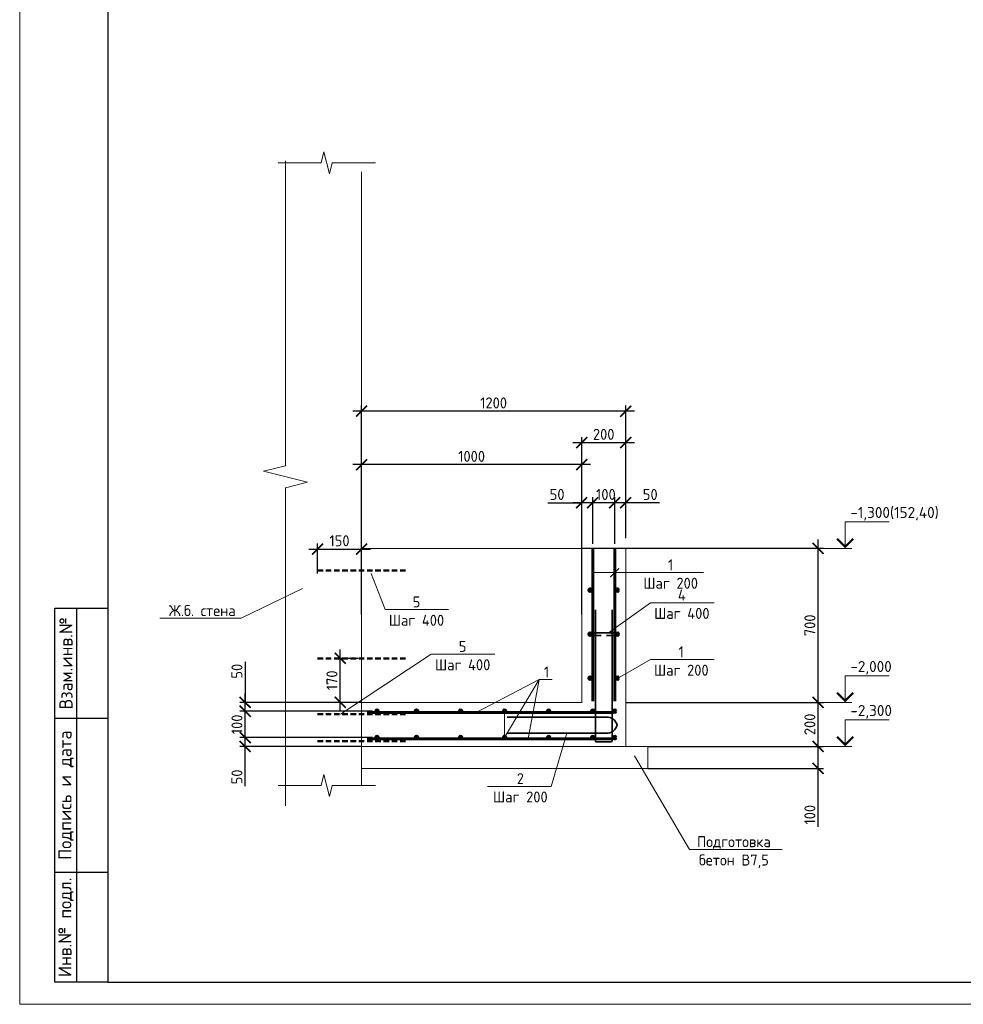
# Model space of a CAD drawing. Header units: millimetres. Extents: x 130535 to 1380046, y -231620 to 121434.
# Tile 9 of 135: x 344596 to 366028, y -140765 to -118390. Entities that reach past the tile are written whole.
import ezdxf
from ezdxf import colors
from ezdxf.entities.mleader import LeaderData, LeaderLine
from ezdxf.enums import TextEntityAlignment as Align
from ezdxf.math import Vec2, Vec3

# ---------------------------------------------------------------- set-up
doc = ezdxf.new("R2010")
doc.units = ezdxf.units.MM
doc.linetypes.add('DASHED2', pattern=[0.375, 0.25, -0.125])
doc.layers.get('DEFPOINTS').update_dxf_attribs({"lineweight": 0})
for name, color, linetype, lineweight in [('Основная 0.35', 7, 'Continuous', 35), ('Основная 0.60', 7, 'Continuous', 60), ('РАЗМЕРЫ', 7, 'Continuous', 9), ('Разрез жилая часть$0$Отметки', 7, 'Continuous', 20), ('Символы 0.20', 7, 'Continuous', 20), ('Текст', 7, 'Continuous', 25), ('Тонкая', 7, 'Continuous', 20), ('Тонкая 0.20', 7, 'Continuous', 20), ('ТОНКИЕ', 7, 'Continuous', 9)]:
    doc.layers.add(name, color=color, linetype=linetype, lineweight=lineweight)
doc.layers.add('ТОЛСТЫЕ_ОСНОВНЫЕ', color=7, linetype='Continuous')
doc.styles.add('GOST-2.304_Type-B', font='GOST_Common.ttf')
doc.styles.add('style1', font='GOST_Common.ttf', dxfattribs={"height": 500})
doc.styles.add('ГОСТ', font='isocpeur.TTF')
doc.dimstyles.new('СПДС', dxfattribs={"dimscale": 100, "dimtxt": 2.5, "dimasz": 2.5, "dimexe": 1.25, "dimexo": 0, "dimtad": 1, "dimdec": 0, "dimtxsty": 'GOST-2.304_Type-B', "dimblk": 'ARCHTICK', "dimcen": 2.5, "dimdle": 2, "dimadec": 0, "dimazin": 2, "dimtfac": 0.75, "dimtdec": 0, "dimtmove": 1, "dimatfit": 3, "dimfxl": 1, "dimtolj": 1, "dimarcsym": 1})

# ---------------------------------------------------------------- blocks, each defined once
blk = doc.blocks.new('*U1421')
at = {"layer": 'ТОЛСТЫЕ_ОСНОВНЫЕ'}
for p, q in [((8, 5), (8, 90)), ((8, 90), (20, 90)), ((13, 5), (13, 90)), ((8, 65), (20, 65)), ((8, 30), (20, 30)), ((20, 5), (8, 5))]:
    blk.add_line(p, q, dxfattribs=at)
blk.add_lwpolyline([(20, 5), (589, 5), (589, 415), (20, 415)], close=True, dxfattribs=at)
at = {"layer": 'ТОНКИЕ'}
blk.add_lwpolyline([(0, 0), (594, 0), (594, 420), (0, 420)], close=True, dxfattribs=at)
at = {"layer": 'Текст', "style": 'style1'}
for s, p in [('Взам.инв.№', (10.5, 77.5)), ('Подпись и дата', (10.5, 47.5)), ('Инв.№ подл.', (10.5, 17.5))]:
    blk.add_text(s, height=3, rotation=90, dxfattribs=at).set_placement(p, align=Align.MIDDLE)
blk = doc.blocks.new('_None')
blk = doc.blocks.new('_ArchTick')
at = {"color": 0, "linetype": 'ByBlock', "const_width": 0.15}
blk.add_lwpolyline([(-0.5, -0.5), (0.5, 0.5)], dxfattribs=at)
blk = doc.blocks.new('*D669')
at = {"layer": 'DEFPOINTS', "color": 0, "linetype": 'Continuous', "lineweight": 0, "transparency": 16777216}
for p in [(349717, -134703), (352360, -134903), (352610, -134703)]:
    blk.add_point(p, dxfattribs=at)
at = {"layer": 'РАЗМЕРЫ', "color": 0, "linetype": 'Continuous', "lineweight": -2, "transparency": 16777216}
for p, q in [((349717, -135103), (349717, -134503)), ((352610, -134703), (349592, -134703)), ((352360, -134903), (349592, -134903)), ((349717, -135810), (349717, -134903))]:
    blk.add_line(p, q, dxfattribs=at)
at = {"layer": 'РАЗМЕРЫ', "color": 0, "linetype": 'Continuous', "lineweight": -2, "transparency": 16777216, "xscale": 250, "yscale": 250, "zscale": 250}
for p, rotation in [((349717, -134703), 90), ((349717, -134903), 270)]:
    blk.add_blockref('_ArchTick', p, dxfattribs=dict(at, rotation=rotation))
at = {"layer": 'РАЗМЕРЫ', "color": 0, "linetype": 'Continuous', "lineweight": 0, "transparency": 16777216, "insert": (349530, -135598), "char_height": 250, "attachment_point": 5, "rotation": 90, "style": 'GOST-2.304_Type-B'}
blk.add_mtext('\\A1;50', dxfattribs=at)
blk = doc.blocks.new('*D670')
at = {"layer": 'DEFPOINTS', "color": 0, "linetype": 'Continuous', "lineweight": 0, "transparency": 16777216}
for p in [(349717, -134103), (352610, -134103), (352610, -134703)]:
    blk.add_point(p, dxfattribs=at)
at = {"layer": 'РАЗМЕРЫ', "color": 0, "linetype": 'Continuous', "lineweight": -2, "transparency": 16777216}
for p, q in [((349717, -134903), (349717, -133903)), ((352610, -134103), (349592, -134103)), ((352610, -134703), (349592, -134703))]:
    blk.add_line(p, q, dxfattribs=at)
at = {"layer": 'РАЗМЕРЫ', "color": 0, "linetype": 'Continuous', "lineweight": -2, "transparency": 16777216, "xscale": 250, "yscale": 250, "zscale": 250}
for p, rotation in [((349717, -134103), 90), ((349717, -134703), 270)]:
    blk.add_blockref('_ArchTick', p, dxfattribs=dict(at, rotation=rotation))
at = {"layer": 'РАЗМЕРЫ', "color": 0, "linetype": 'Continuous', "lineweight": 0, "transparency": 16777216, "insert": (349530, -134403), "char_height": 250, "attachment_point": 5, "rotation": 90, "style": 'GOST-2.304_Type-B'}
blk.add_mtext('\\A1;100', dxfattribs=at)
blk = doc.blocks.new('*D671')
at = {"layer": 'DEFPOINTS', "color": 0, "linetype": 'Continuous', "lineweight": 0, "transparency": 16777216}
for p in [(349717, -133903), (352360, -133903), (352610, -134103)]:
    blk.add_point(p, dxfattribs=at)
at = {"layer": 'РАЗМЕРЫ', "color": 0, "linetype": 'Continuous', "lineweight": -2, "transparency": 16777216}
for p, q in [((349717, -132982), (349717, -133903)), ((349717, -134303), (349717, -133703)), ((352360, -133903), (349592, -133903)), ((352610, -134103), (349592, -134103))]:
    blk.add_line(p, q, dxfattribs=at)
at = {"layer": 'РАЗМЕРЫ', "color": 0, "linetype": 'Continuous', "lineweight": -2, "transparency": 16777216, "xscale": 250, "yscale": 250, "zscale": 250}
for p, rotation in [((349717, -133903), 90), ((349717, -134103), 270)]:
    blk.add_blockref('_ArchTick', p, dxfattribs=dict(at, rotation=rotation))
at = {"layer": 'РАЗМЕРЫ', "color": 0, "linetype": 'Continuous', "lineweight": 0, "transparency": 16777216, "insert": (349530, -133195), "char_height": 250, "attachment_point": 5, "rotation": 90, "style": 'GOST-2.304_Type-B'}
blk.add_mtext('\\A1;50', dxfattribs=at)
blk = doc.blocks.new('*D672')
at = {"layer": 'DEFPOINTS', "color": 0, "linetype": 'Continuous', "lineweight": 0, "transparency": 16777216}
for p in [(358110, -129367), (358360, -130174), (358110, -130299)]:
    blk.add_point(p, dxfattribs=at)
at = {"layer": 'РАЗМЕРЫ', "color": 0, "linetype": 'Continuous', "lineweight": -2, "transparency": 16777216}
for p, q in [((358110, -130299), (358110, -129242)), ((358360, -130174), (358360, -129242)), ((358560, -129367), (357910, -129367)), ((359130, -129367), (358360, -129367))]:
    blk.add_line(p, q, dxfattribs=at)
at = {"layer": 'РАЗМЕРЫ', "color": 0, "linetype": 'Continuous', "lineweight": -2, "transparency": 16777216, "xscale": 250, "yscale": 250, "zscale": 250, "rotation": 180}
blk.add_blockref('_ArchTick', (358110, -129367), dxfattribs=at)
at = {"layer": 'РАЗМЕРЫ', "color": 0, "linetype": 'Continuous', "lineweight": -2, "transparency": 16777216, "xscale": 250, "yscale": 250, "zscale": 250}
blk.add_blockref('_ArchTick', (358360, -129367), dxfattribs=at)
at = {"layer": 'РАЗМЕРЫ', "color": 0, "linetype": 'Continuous', "lineweight": 0, "transparency": 16777216, "insert": (358917, -129179), "char_height": 250, "attachment_point": 5, "style": 'GOST-2.304_Type-B'}
blk.add_mtext('\\A1;50', dxfattribs=at)
blk = doc.blocks.new('*D673')
at = {"layer": 'DEFPOINTS', "color": 0, "linetype": 'Continuous', "lineweight": 0, "transparency": 16777216}
for p in [(357610, -129367), (357610, -130299), (358110, -130299)]:
    blk.add_point(p, dxfattribs=at)
at = {"layer": 'РАЗМЕРЫ', "color": 0, "linetype": 'Continuous', "lineweight": -2, "transparency": 16777216}
for p, q in [((357610, -130299), (357610, -129242)), ((358110, -130299), (358110, -129242)), ((358310, -129367), (357410, -129367))]:
    blk.add_line(p, q, dxfattribs=at)
at = {"layer": 'РАЗМЕРЫ', "color": 0, "linetype": 'Continuous', "lineweight": -2, "transparency": 16777216, "xscale": 250, "yscale": 250, "zscale": 250, "rotation": 180}
blk.add_blockref('_ArchTick', (357610, -129367), dxfattribs=at)
at = {"layer": 'РАЗМЕРЫ', "color": 0, "linetype": 'Continuous', "lineweight": -2, "transparency": 16777216, "xscale": 250, "yscale": 250, "zscale": 250}
blk.add_blockref('_ArchTick', (358110, -129367), dxfattribs=at)
at = {"layer": 'РАЗМЕРЫ', "color": 0, "linetype": 'Continuous', "lineweight": 0, "transparency": 16777216, "insert": (357910, -129179), "char_height": 250, "attachment_point": 5, "style": 'GOST-2.304_Type-B'}
blk.add_mtext('\\A1;100', dxfattribs=at)
blk = doc.blocks.new('*D674')
at = {"layer": 'DEFPOINTS', "color": 0, "linetype": 'Continuous', "lineweight": 0, "transparency": 16777216}
for p in [(357360, -129367), (357360, -130174), (357610, -130299)]:
    blk.add_point(p, dxfattribs=at)
at = {"layer": 'РАЗМЕРЫ', "color": 0, "linetype": 'Continuous', "lineweight": -2, "transparency": 16777216}
for p, q in [((357360, -130174), (357360, -129242)), ((357610, -130299), (357610, -129242)), ((356590, -129367), (357360, -129367)), ((357810, -129367), (357160, -129367))]:
    blk.add_line(p, q, dxfattribs=at)
at = {"layer": 'РАЗМЕРЫ', "color": 0, "linetype": 'Continuous', "lineweight": -2, "transparency": 16777216, "xscale": 250, "yscale": 250, "zscale": 250, "rotation": 180}
blk.add_blockref('_ArchTick', (357360, -129367), dxfattribs=at)
at = {"layer": 'РАЗМЕРЫ', "color": 0, "linetype": 'Continuous', "lineweight": -2, "transparency": 16777216, "xscale": 250, "yscale": 250, "zscale": 250}
blk.add_blockref('_ArchTick', (357610, -129367), dxfattribs=at)
at = {"layer": 'РАЗМЕРЫ', "color": 0, "linetype": 'Continuous', "lineweight": 0, "transparency": 16777216, "insert": (356802, -129179), "char_height": 250, "attachment_point": 5, "style": 'GOST-2.304_Type-B'}
blk.add_mtext('\\A1;50', dxfattribs=at)
blk = doc.blocks.new('*D675')
at = {"layer": 'DEFPOINTS', "color": 0, "linetype": 'Continuous', "lineweight": 0, "transparency": 16777216}
for p in [(358860, -134903), (362730, -134903), (358860, -135403)]:
    blk.add_point(p, dxfattribs=at)
at = {"layer": 'РАЗМЕРЫ', "color": 0, "linetype": 'Continuous', "lineweight": -2, "transparency": 16777216}
for p, q in [((358860, -134903), (362855, -134903)), ((362730, -135603), (362730, -134703)), ((358860, -135403), (362855, -135403)), ((362730, -136731), (362730, -135403))]:
    blk.add_line(p, q, dxfattribs=at)
at = {"layer": 'РАЗМЕРЫ', "color": 0, "linetype": 'Continuous', "lineweight": -2, "transparency": 16777216, "xscale": 250, "yscale": 250, "zscale": 250}
for p, rotation in [((362730, -134903), 90), ((362730, -135403), 270)]:
    blk.add_blockref('_ArchTick', p, dxfattribs=dict(at, rotation=rotation))
at = {"layer": 'РАЗМЕРЫ', "color": 0, "linetype": 'Continuous', "lineweight": 0, "transparency": 16777216, "insert": (362543, -136456), "char_height": 250, "attachment_point": 5, "rotation": 90, "style": 'GOST-2.304_Type-B'}
blk.add_mtext('\\A1;100', dxfattribs=at)
blk = doc.blocks.new('*D676')
at = {"layer": 'DEFPOINTS', "color": 0, "linetype": 'Continuous', "lineweight": 0, "transparency": 16777216}
for p in [(358360, -133903), (362730, -133903), (358860, -134903)]:
    blk.add_point(p, dxfattribs=at)
at = {"layer": 'РАЗМЕРЫ', "color": 0, "linetype": 'Continuous', "lineweight": -2, "transparency": 16777216}
for p, q in [((362730, -135103), (362730, -133703)), ((358360, -133903), (362855, -133903)), ((358860, -134903), (362855, -134903))]:
    blk.add_line(p, q, dxfattribs=at)
at = {"layer": 'РАЗМЕРЫ', "color": 0, "linetype": 'Continuous', "lineweight": -2, "transparency": 16777216, "xscale": 250, "yscale": 250, "zscale": 250}
for p, rotation in [((362730, -133903), 90), ((362730, -134903), 270)]:
    blk.add_blockref('_ArchTick', p, dxfattribs=dict(at, rotation=rotation))
at = {"layer": 'РАЗМЕРЫ', "color": 0, "linetype": 'Continuous', "lineweight": 0, "transparency": 16777216, "insert": (362543, -134403), "char_height": 250, "attachment_point": 5, "rotation": 90, "style": 'GOST-2.304_Type-B'}
blk.add_mtext('\\A1;200', dxfattribs=at)
blk = doc.blocks.new('*D658')
at = {"layer": 'DEFPOINTS', "color": 0, "linetype": 'Continuous', "lineweight": 0, "transparency": 16777216}
for p in [(358360, -128001), (358360, -129403), (357360, -131903)]:
    blk.add_point(p, dxfattribs=at)
at = {"layer": 'РАЗМЕРЫ', "color": 0, "linetype": 'Continuous', "lineweight": -2, "transparency": 16777216}
for p, q in [((357360, -131903), (357360, -127876)), ((358360, -129403), (358360, -127876)), ((357160, -128001), (358560, -128001))]:
    blk.add_line(p, q, dxfattribs=at)
at = {"layer": 'РАЗМЕРЫ', "color": 0, "linetype": 'Continuous', "lineweight": -2, "transparency": 16777216, "xscale": 250, "yscale": 250, "zscale": 250, "rotation": 180}
blk.add_blockref('_ArchTick', (357360, -128001), dxfattribs=at)
at = {"layer": 'РАЗМЕРЫ', "color": 0, "linetype": 'Continuous', "lineweight": -2, "transparency": 16777216, "xscale": 250, "yscale": 250, "zscale": 250}
blk.add_blockref('_ArchTick', (358360, -128001), dxfattribs=at)
at = {"layer": 'РАЗМЕРЫ', "color": 0, "linetype": 'Continuous', "lineweight": 0, "transparency": 16777216, "insert": (357860, -127813), "char_height": 250, "attachment_point": 5, "style": 'GOST-2.304_Type-B'}
blk.add_mtext('\\A1;200', dxfattribs=at)
blk = doc.blocks.new('*D677')
at = {"layer": 'DEFPOINTS', "color": 0, "linetype": 'Continuous', "lineweight": 0, "transparency": 16777216}
for p in [(352360, -128501), (352360, -130403), (357360, -130403)]:
    blk.add_point(p, dxfattribs=at)
at = {"layer": 'РАЗМЕРЫ', "color": 0, "linetype": 'Continuous', "lineweight": -2, "transparency": 16777216}
for p, q in [((352360, -130403), (352360, -128376)), ((357360, -130403), (357360, -128376)), ((357560, -128501), (352160, -128501))]:
    blk.add_line(p, q, dxfattribs=at)
at = {"layer": 'РАЗМЕРЫ', "color": 0, "linetype": 'Continuous', "lineweight": -2, "transparency": 16777216, "xscale": 250, "yscale": 250, "zscale": 250, "rotation": 180}
blk.add_blockref('_ArchTick', (352360, -128501), dxfattribs=at)
at = {"layer": 'РАЗМЕРЫ', "color": 0, "linetype": 'Continuous', "lineweight": -2, "transparency": 16777216, "xscale": 250, "yscale": 250, "zscale": 250}
blk.add_blockref('_ArchTick', (357360, -128501), dxfattribs=at)
at = {"layer": 'РАЗМЕРЫ', "color": 0, "linetype": 'Continuous', "lineweight": 0, "transparency": 16777216, "insert": (354860, -128313), "char_height": 250, "attachment_point": 5, "style": 'GOST-2.304_Type-B'}
blk.add_mtext('\\A1;1000', dxfattribs=at)
blk = doc.blocks.new('*D678')
at = {"layer": 'DEFPOINTS', "color": 0, "linetype": 'Continuous', "lineweight": 0, "transparency": 16777216}
for p in [(357360, -130403), (362730, -130403), (362479, -133903)]:
    blk.add_point(p, dxfattribs=at)
at = {"layer": 'РАЗМЕРЫ', "color": 0, "linetype": 'Continuous', "lineweight": -2, "transparency": 16777216}
for p, q in [((362730, -134103), (362730, -130203)), ((357360, -130403), (362855, -130403)), ((362479, -133903), (362855, -133903))]:
    blk.add_line(p, q, dxfattribs=at)
at = {"layer": 'РАЗМЕРЫ', "color": 0, "linetype": 'Continuous', "lineweight": -2, "transparency": 16777216, "xscale": 250, "yscale": 250, "zscale": 250}
for p, rotation in [((362730, -130403), 90), ((362730, -133903), 270)]:
    blk.add_blockref('_ArchTick', p, dxfattribs=dict(at, rotation=rotation))
at = {"layer": 'РАЗМЕРЫ', "color": 0, "linetype": 'Continuous', "lineweight": 0, "transparency": 16777216, "insert": (362543, -132153), "char_height": 250, "attachment_point": 5, "rotation": 90, "style": 'GOST-2.304_Type-B'}
blk.add_mtext('\\A1;700', dxfattribs=at)
blk = doc.blocks.new('*D655')
at = {"layer": 'DEFPOINTS', "color": 0, "linetype": 'Continuous', "lineweight": 0, "transparency": 16777216}
for p in [(352360, -127286), (358360, -129403), (352360, -131903)]:
    blk.add_point(p, dxfattribs=at)
at = {"layer": 'РАЗМЕРЫ', "color": 0, "linetype": 'Continuous', "lineweight": -2, "transparency": 16777216}
for p, q in [((358560, -127286), (352160, -127286)), ((352360, -131903), (352360, -127161)), ((358360, -129403), (358360, -127161))]:
    blk.add_line(p, q, dxfattribs=at)
at = {"layer": 'РАЗМЕРЫ', "color": 0, "linetype": 'Continuous', "lineweight": -2, "transparency": 16777216, "xscale": 250, "yscale": 250, "zscale": 250, "rotation": 180}
blk.add_blockref('_ArchTick', (352360, -127286), dxfattribs=at)
at = {"layer": 'РАЗМЕРЫ', "color": 0, "linetype": 'Continuous', "lineweight": -2, "transparency": 16777216, "xscale": 250, "yscale": 250, "zscale": 250}
blk.add_blockref('_ArchTick', (358360, -127286), dxfattribs=at)
at = {"layer": 'РАЗМЕРЫ', "color": 0, "linetype": 'Continuous', "lineweight": 0, "transparency": 16777216, "insert": (355360, -127098), "char_height": 250, "attachment_point": 5, "style": 'GOST-2.304_Type-B'}
blk.add_mtext('\\A1;1200', dxfattribs=at)
blk = doc.blocks.new('*D656')
at = {"layer": 'DEFPOINTS', "color": 0, "linetype": 'Continuous', "lineweight": 0, "transparency": 16777216}
for p in [(352360, -130419), (351360, -130972), (352360, -130972)]:
    blk.add_point(p, dxfattribs=at)
at = {"layer": 'РАЗМЕРЫ', "color": 0, "linetype": 'Continuous', "lineweight": -2, "transparency": 16777216}
for p, q in [((351160, -130419), (352560, -130419)), ((351360, -130972), (351360, -130294)), ((352360, -130972), (352360, -130294))]:
    blk.add_line(p, q, dxfattribs=at)
at = {"layer": 'РАЗМЕРЫ', "color": 0, "linetype": 'Continuous', "lineweight": -2, "transparency": 16777216, "xscale": 250, "yscale": 250, "zscale": 250, "rotation": 180}
blk.add_blockref('_ArchTick', (351360, -130419), dxfattribs=at)
at = {"layer": 'РАЗМЕРЫ', "color": 0, "linetype": 'Continuous', "lineweight": -2, "transparency": 16777216, "xscale": 250, "yscale": 250, "zscale": 250}
blk.add_blockref('_ArchTick', (352360, -130419), dxfattribs=at)
at = {"layer": 'РАЗМЕРЫ', "color": 0, "linetype": 'Continuous', "lineweight": 0, "transparency": 16777216, "insert": (351860, -130231), "char_height": 250, "attachment_point": 5, "style": 'GOST-2.304_Type-B'}
blk.add_mtext('\\A1;150', dxfattribs=at)
blk = doc.blocks.new('*D686')
at = {"layer": 'DEFPOINTS', "color": 0, "linetype": 'Continuous', "lineweight": 0, "transparency": 16777216}
for p in [(351875, -132903), (352287, -132903), (352287, -133903)]:
    blk.add_point(p, dxfattribs=at)
at = {"layer": 'РАЗМЕРЫ', "color": 0, "linetype": 'Continuous', "lineweight": -2, "transparency": 16777216}
for p, q in [((352287, -132903), (351750, -132903)), ((351875, -134103), (351875, -132703)), ((352287, -133903), (351750, -133903))]:
    blk.add_line(p, q, dxfattribs=at)
at = {"layer": 'РАЗМЕРЫ', "color": 0, "linetype": 'Continuous', "lineweight": -2, "transparency": 16777216, "xscale": 250, "yscale": 250, "zscale": 250}
for p, rotation in [((351875, -132903), 90), ((351875, -133903), 270)]:
    blk.add_blockref('_ArchTick', p, dxfattribs=dict(at, rotation=rotation))
at = {"layer": 'РАЗМЕРЫ', "color": 0, "linetype": 'Continuous', "lineweight": 0, "transparency": 16777216, "insert": (351688, -133403), "char_height": 250, "attachment_point": 5, "rotation": 90, "style": 'GOST-2.304_Type-B'}
blk.add_mtext('\\A1;170', dxfattribs=at)

msp = doc.modelspace()

# ---------------------------------------------------------------- linework, layer by layer
at = {"linetype": 'DASHED2', "lineweight": 50, "ltscale": 500}
for p, q in [((351360.3, -130903.2), (353360.3, -130903.2)), ((351360.3, -132903.2), (353360.3, -132903.2)), ((351360.3, -134173.3), (353360.3, -134173.3)), ((351360.3, -134783.3), (353360.3, -134783.3))]:
    msp.add_line(p, q, dxfattribs=at)
at = {"linetype": 'ByBlock', "lineweight": 20, "ltscale": 0.5}
msp.add_lwpolyline([(350633.5, -121600.9), (350633.5, -128525.9), (350133.5, -128650.9), (351133.5, -128900.9), (350633.5, -129025.9), (350633.5, -136250.9)], dxfattribs=at)
at = {"layer": 'Основная 0.35'}
for p, q in [((357670.3, -134775.3), (357670.3, -131800.3)), ((358050.3, -134775.3), (358050.3, -131800.3)), ((358170.3, -132323.3), (357550.3, -132323.3)), ((357550.3, -132383.3), (357800.3, -132383.3)), ((358170.3, -132383.3), (357920.3, -132383.3)), ((355664.7, -134239.1), (357914.7, -134239.1)), ((355664.7, -134599.7), (357914.7, -134599.7)), ((357695.3, -134800.3), (358025.3, -134800.3))]:
    msp.add_line(p, q, dxfattribs=at)
for centre, radius, start, end in [((357550.3, -132353.3), 30, 90, 270), ((358170.3, -132353.3), 30, 270, 90), ((357937.3, -134471.1), 233.1, 12.58776, 95.55165), ((357937.3, -134367.7), 233.1, 264.44835, 347.41224), ((357695.3, -134775.3), 25, 180, 270), ((358025.3, -134775.3), 25, 270, 0)]:
    msp.add_arc(centre, radius, start, end, dxfattribs=at)
at = {"layer": 'Основная 0.60'}
for p, q in [((357610.3, -133878.3), (357610.3, -130403.3)), ((358110.3, -133878.3), (358110.3, -130403.3)), ((358076.6, -134133.3), (352485.3, -134133.3)), ((358076.6, -134733.3), (352485.3, -134733.3))]:
    msp.add_line(p, q, dxfattribs=at)
for centre in [(357550.3, -131353.3), (358170.3, -131353.3), (357550.3, -132353.3), (358170.3, -132353.3), (357550.3, -133353.3), (358170.3, -133353.3), (352710.3, -134103.3), (353610.3, -134103.3), (354610.3, -134103.3), (355610.3, -134103.3), (356610.3, -134103.3), (357610.3, -134103.3), (358110.3, -134103.3), (352710.3, -134703.3), (353610.3, -134703.3), (354610.3, -134703.3), (355610.3, -134703.3), (356610.3, -134703.3), (357610.3, -134703.3), (358110.3, -134703.3)]:
    msp.add_circle(centre, 30, dxfattribs=at)
at = {"layer": 'РАЗМЕРЫ', "linetype": 'Continuous', "lineweight": 0}
for p, q in [((356391.9, -133387.4), (354960.2, -134133.3)), ((356391.9, -133387.4), (356142.3, -134733.3)), ((350633.5, -133903.3), (352360.3, -133903.3))]:
    msp.add_line(p, q, dxfattribs=at)
msp.add_lwpolyline([(357360.3, -130403.3), (358360.3, -130403.3)], dxfattribs=at)
at = {"layer": 'Символы 0.20', "color": 1, "linetype": 'Continuous', "lineweight": 20, "ltscale": 100}
for p, q in [((363345.3, -129803.3), (364345.3, -129803.3)), ((362479.2, -130403.3), (363345.3, -130403.3)), ((363345.3, -133303.3), (364345.3, -133303.3)), ((362479.2, -133903.3), (363345.3, -133903.3)), ((363345.3, -134303.3), (364345.3, -134303.3)), ((362479.2, -134903.3), (363345.3, -134903.3))]:
    msp.add_line(p, q, dxfattribs=at)
at = {"layer": 'Символы 0.20', "color": 1, "linetype": 'Continuous', "lineweight": 20, "ltscale": 10000}
for p, q in [((363495.3, -130403.3), (363195.3, -130403.3)), ((363495.3, -133903.3), (363195.3, -133903.3)), ((363495.3, -134903.3), (363195.3, -134903.3))]:
    msp.add_line(p, q, dxfattribs=at)
for points in [[(363345.3, -130403.3), (363345.3, -129803.3)], [(363345.3, -133903.3), (363345.3, -133303.3)], [(363345.3, -134903.3), (363345.3, -134303.3)]]:
    msp.add_lwpolyline(points, dxfattribs=at)
at = {"layer": 'Символы 0.20', "color": 1, "linetype": 'Continuous', "lineweight": 20, "ltscale": 10000, "const_width": 50}
for points in [[(363162.9, -130185.7), (363345.3, -130368), (363527.6, -130185.7)], [(363162.9, -133685.7), (363345.3, -133868), (363527.6, -133685.7)], [(363162.9, -134685.7), (363345.3, -134868), (363527.6, -134685.7)]]:
    msp.add_lwpolyline(points, dxfattribs=at)
at = {"layer": 'Тонкая'}
for points in [[(350464.7, -121639.6), (350614.7, -121639.6), (351444.3, -121639.6), (351506.8, -121389.6), (351631.8, -121889.6), (351694.3, -121639.6), (352523.8, -121639.6), (352673.8, -121639.6)], [(350464.7, -135791.9), (350614.7, -135791.9), (351444.3, -135791.9), (351506.8, -135541.9), (351631.8, -136041.9), (351694.3, -135791.9), (352523.8, -135791.9), (352673.8, -135791.9)]]:
    msp.add_lwpolyline(points, dxfattribs=at)
at = {"layer": 'Тонкая 0.20'}
for p, q in [((352360.3, -121850.9), (352360.3, -135791.9)), ((357360.3, -130403.3), (352360.3, -130403.3)), ((357360.3, -133903.3), (357360.3, -130403.3)), ((357360.3, -133878.3), (357360.3, -130403.3)), ((358360.3, -130403.3), (358360.3, -133878.3)), ((358360.3, -130403.3), (358360.3, -134903.3)), ((352360.3, -134903.3), (352360.3, -133903.3)), ((352360.3, -133903.3), (357360.3, -133903.3)), ((358860.3, -134903.3), (352360.3, -134903.3)), ((358860.3, -134903.3), (358860.3, -135403.3)), ((359860.3, -134903.3), (360360.3, -134903.3)), ((358860.3, -135403.3), (352360.3, -135403.3))]:
    msp.add_line(p, q, dxfattribs=at)

# ---------------------------------------------------------------- block references
at = {"xscale": 100, "yscale": 100, "zscale": 100}
msp.add_blockref('*U1421', (344595.6, -140764.6), dxfattribs=at)

# ---------------------------------------------------------------- texts
at = {"layer": 'Разрез жилая часть$0$Отметки', "linetype": 'Continuous', "lineweight": 25, "ltscale": 100, "style": 'ГОСТ'}
for s, p in [('-1,300(152,40)', (363462.8, -129713.3)), ('-2,000', (363462.8, -133213.3)), ('-2,300', (363462.8, -134213.3))]:
    msp.add_text(s, height=250, dxfattribs=at).set_placement(p)

# ---------------------------------------------------------------- dimensions: what is measured, and where the dimension line sits
at = {"layer": 'РАЗМЕРЫ', "color": 3, "linetype": 'Continuous', "lineweight": 0}
for base, p1, p2, picture, middle in [((352360.3, -127285.5), (358360.3, -129403.3), (352360.3, -131903.3), '*D655', (355360.3, -127098)), ((358360.3, -128000.9), (357360.3, -131903.3), (358360.3, -129403.3), '*D658', (357860.3, -127813.4)), ((352360.3, -128500.9), (357360.3, -130403.3), (352360.3, -130403.3), '*D677', (354860.3, -128313.4))]:
    dim = msp.add_linear_dim(base=base, p1=p1, p2=p2, dimstyle='СПДС', override={"dimlfac": 0.2}, dxfattribs=at)
    dim.commit()
    dim.dimension.update_dxf_attribs({"geometry": picture, "text_midpoint": middle})
for base, p1, p2, angle, picture, middle in [((357360.3, -129366.8), (357610.3, -130299.3), (357360.3, -130174.3), 180, '*D674', (356802.2, -129397.7)), ((357610.3, -129366.8), (358110.3, -130299.3), (357610.3, -130299.3), 180, '*D673', (357910.3, -129366.8)), ((358110.3, -129366.8), (358360.3, -130174.3), (358110.3, -130299.3), 180, '*D672', (358917.1, -129396.7)), ((362730.1, -134903.3), (358860.3, -135403.3), (358860.3, -134903.3), 90, '*D675', (362974.1, -136455.7))]:
    dim = msp.add_linear_dim(base=base, p1=p1, p2=p2, angle=angle, dimstyle='СПДС', override={"dimlfac": 0.2}, dxfattribs=at)
    dim.commit()
    dim.dimension.update_dxf_attribs({"geometry": picture, "text_midpoint": middle, "dimtype": 160})
at = {"layer": 'РАЗМЕРЫ', "linetype": 'Continuous', "lineweight": 0}
dim = msp.add_linear_dim(base=(352360.3, -130418.6), p1=(351360.3, -130972.2), p2=(352360.3, -130972.2), text='150', dimstyle='СПДС', dxfattribs=at)
dim.commit()
dim.dimension.update_dxf_attribs({"geometry": '*D656', "text_midpoint": (351860.3, -130231.1)})
at = {"layer": 'РАЗМЕРЫ', "color": 3, "linetype": 'Continuous', "lineweight": 0}
for base, p1, p2, picture, middle in [((362730.1, -130403.3), (362479.2, -133903.3), (357360.3, -130403.3), '*D678', (362542.6, -132153.3)), ((362730.1, -133903.3), (358860.3, -134903.3), (358360.3, -133903.3), '*D676', (362542.6, -134403.3))]:
    dim = msp.add_linear_dim(base=base, p1=p1, p2=p2, angle=90, dimstyle='СПДС', override={"dimlfac": 0.2}, dxfattribs=at)
    dim.commit()
    dim.dimension.update_dxf_attribs({"geometry": picture, "text_midpoint": middle})
for base, p1, p2, text, picture, middle in [((351875.2, -132903.2), (352286.7, -133903.3), (352286.7, -132903.2), '170', '*D686', (351687.7, -133403.3)), ((349717.2, -134103.3), (352610.3, -134703.3), (352610.3, -134103.3), '100', '*D670', (349529.7, -134403.3))]:
    dim = msp.add_linear_dim(base=base, p1=p1, p2=p2, angle=90, text=text, dimstyle='СПДС', override={"dimlfac": 0.2}, dxfattribs=at)
    dim.commit()
    dim.dimension.update_dxf_attribs({"geometry": picture, "text_midpoint": middle})
for base, p1, p2, picture, middle in [((349717.2, -133903.3), (352610.3, -134103.3), (352360.3, -133903.3), '*D671', (349698.4, -133194.8)), ((349717.2, -134703.3), (352360.3, -134903.3), (352610.3, -134703.3), '*D669', (349768.8, -135598))]:
    dim = msp.add_linear_dim(base=base, p1=p1, p2=p2, angle=90, text='50', dimstyle='СПДС', override={"dimlfac": 0.2}, dxfattribs=at)
    dim.commit()
    dim.dimension.update_dxf_attribs({"geometry": picture, "text_midpoint": middle, "dimtype": 160})

# ---------------------------------------------------------------- leaders
at = {"layer": 'Символы 0.20'}
ml = msp.add_multileader_mtext('Standard', dxfattribs=at)
ml.set_content('1\\PШаг 200', color=256, style='GOST-2.304_Type-B')
ml.set_leader_properties(color=256, linetype='ByLayer', lineweight=-1)
ml.set_arrow_properties(name='ARCHTICK')
ml.build(insert=Vec2(0, 0))
ml.multileader.update_dxf_attribs({"text_left_attachment_type": 6, "text_right_attachment_type": 6, "dogleg_length": 1, "arrow_head_size": 200, "scale": 20})
ctx = ml.context
ctx.base_point, ctx.scale, ctx.char_height, ctx.arrow_head_size, ctx.landing_gap_size, ctx.plane_origin = Vec3(358779.2, -130954.1), 20, 250, 200, 9, Vec3(355110.3, -130654.1)
ctx.left_attachment, ctx.right_attachment, ctx.text_align_type = 6, 6, 1
notes = []
notes.append((ctx, [(1, (1, 1, 0), (358679.2, -130954.1), (1, 0), 100, [(1, [(358110.3, -130954.1), (357610.3, -130954.1)], 0, [])])]))
ctx.mtext.insert, ctx.mtext.alignment, ctx.mtext.flow_direction = Vec3(359381, -130654.1), 2, 5
ml = msp.add_multileader_mtext('Standard', dxfattribs=at)
ml.set_content('5\\PШаг 400', color=256, style='GOST-2.304_Type-B')
ml.set_leader_properties(color=256, linetype='ByLayer', lineweight=-1)
ml.set_arrow_properties(name='NONE')
ml.build(insert=Vec2(0, 0))
ml.multileader.update_dxf_attribs({"text_left_attachment_type": 6, "text_right_attachment_type": 6, "dogleg_length": 1, "arrow_head_size": 18, "scale": 20})
ctx = ml.context
ctx.base_point, ctx.scale, ctx.char_height, ctx.arrow_head_size, ctx.landing_gap_size, ctx.plane_origin = Vec3(352993.7, -131796.8), 20, 250, 18, 9, Vec3(352143, -131672.2)
ctx.left_attachment, ctx.right_attachment, ctx.text_align_type = 6, 6, 1
notes.append((ctx, [(0, (1, 1, 0), (352893.7, -131796.8), (1, 0), 100, [(0, [(352577.9, -130972.2)], 0, [])])]))
ctx.mtext.insert, ctx.mtext.alignment, ctx.mtext.flow_direction = Vec3(353608, -131496.8), 2, 5
ml = msp.add_multileader_mtext('Standard', dxfattribs=at)
ml.set_content('Ж.б. стена', color=256, style='GOST-2.304_Type-B')
ml.set_leader_properties(color=256, linetype='ByLayer', lineweight=-1)
ml.set_arrow_properties(name='NONE')
ml.build(insert=Vec2(0, 0))
ml.multileader.update_dxf_attribs({"text_left_attachment_type": 6, "text_right_attachment_type": 6, "dogleg_length": 1, "arrow_head_size": 18, "scale": 20})
ctx = ml.context
ctx.base_point, ctx.scale, ctx.char_height, ctx.arrow_head_size, ctx.landing_gap_size, ctx.plane_origin = Vec3(347971.9, -131993.7), 20, 250, 18, 9, Vec3(350004.5, -132301.5)
ctx.left_attachment, ctx.right_attachment = 6, 6
notes.append((ctx, [(0, (1, 1, 0), (349625.5, -131993.7), (-1, 0), 100, [(0, [(351015.2, -131316)], 0, [])])]))
ctx.mtext.insert, ctx.mtext.flow_direction = Vec3(347980.9, -131693.7), 5
ml = msp.add_multileader_mtext('Standard', dxfattribs=at)
ml.set_content('4\\PШаг 400', color=256, style='GOST-2.304_Type-B')
ml.set_leader_properties(color=256, linetype='ByLayer', lineweight=-1)
ml.set_arrow_properties(name='NONE')
ml.build(insert=Vec2(0, 0))
ml.multileader.update_dxf_attribs({"text_left_attachment_type": 6, "text_right_attachment_type": 6, "dogleg_length": 1, "arrow_head_size": 18, "scale": 20})
ctx = ml.context
ctx.base_point, ctx.scale, ctx.char_height, ctx.arrow_head_size, ctx.landing_gap_size, ctx.plane_origin = Vec3(359021, -131639.7), 20, 250, 18, 9, Vec3(355170.3, -135209.2)
ctx.left_attachment, ctx.right_attachment, ctx.text_align_type = 6, 6, 1
notes.append((ctx, [(0, (1, 1, 0), (358921, -131639.7), (1, 0), 100, [(0, [(357966.3, -132323.3)], 0, [])])]))
ctx.mtext.insert, ctx.mtext.alignment, ctx.mtext.flow_direction = Vec3(359635.3, -131339.7), 2, 5
ml = msp.add_multileader_mtext('Standard', dxfattribs=at)
ml.set_content('5\\PШаг 400', color=256, style='GOST-2.304_Type-B')
ml.set_leader_properties(color=256, linetype='ByLayer', lineweight=-1)
ml.set_arrow_properties(name='NONE')
ml.build(insert=Vec2(0, 0))
ml.multileader.update_dxf_attribs({"text_left_attachment_type": 6, "text_right_attachment_type": 6, "dogleg_length": 1, "arrow_head_size": 18, "scale": 20})
ctx = ml.context
ctx.base_point, ctx.scale, ctx.char_height, ctx.arrow_head_size, ctx.landing_gap_size, ctx.plane_origin = Vec3(354042.1, -132808.1), 20, 250, 18, 9, Vec3(353191.4, -132683.5)
ctx.left_attachment, ctx.right_attachment, ctx.text_align_type = 6, 6, 1
notes.append((ctx, [(0, (1, 1, 0), (353942.1, -132808.1), (1, 0), 100, [(0, [(351878.7, -134173.3)], 0, [])])]))
ctx.mtext.insert, ctx.mtext.alignment, ctx.mtext.flow_direction = Vec3(354656.4, -132508.1), 2, 5
ml = msp.add_multileader_mtext('Standard', dxfattribs=at)
ml.set_content('1\\PШаг 200', color=256, style='GOST-2.304_Type-B')
ml.set_leader_properties(color=256, linetype='ByLayer', lineweight=-1)
ml.set_arrow_properties(name='NONE')
ml.build(insert=Vec2(0, 0))
ml.multileader.update_dxf_attribs({"text_left_attachment_type": 6, "text_right_attachment_type": 6, "dogleg_length": 1, "arrow_head_size": 18, "scale": 20})
ctx = ml.context
ctx.base_point, ctx.scale, ctx.char_height, ctx.arrow_head_size, ctx.landing_gap_size, ctx.plane_origin = Vec3(359021, -132930.7), 20, 250, 18, 9, Vec3(355170.3, -133064.1)
ctx.left_attachment, ctx.right_attachment, ctx.text_align_type = 6, 6, 1
notes.append((ctx, [(0, (1, 1, 0), (358921, -132930.7), (1, 0), 100, [(0, [(358170.3, -133364.1)], 0, [])])]))
ctx.mtext.insert, ctx.mtext.alignment, ctx.mtext.flow_direction = Vec3(359622.8, -132630.7), 2, 5
ml = msp.add_multileader_mtext('Standard', dxfattribs=at)
ml.set_content('1', color=256, style='GOST-2.304_Type-B')
ml.set_leader_properties(color=256, linetype='ByLayer', lineweight=-1)
ml.set_arrow_properties(name='NONE')
ml.build(insert=Vec2(0, 0))
ml.multileader.update_dxf_attribs({"text_left_attachment_type": 6, "text_right_attachment_type": 6, "dogleg_length": 1, "arrow_head_size": 18, "scale": 20})
ctx = ml.context
ctx.base_point, ctx.scale, ctx.char_height, ctx.arrow_head_size, ctx.landing_gap_size, ctx.plane_origin = Vec3(356491.9, -133387.4), 20, 250, 18, 9, Vec3(355743.6, -129233.3)
ctx.left_attachment, ctx.right_attachment = 6, 6
notes.append((ctx, [(0, (1, 1, 0), (356391.9, -133387.4), (1, 0), 100, [(1, [(355610.3, -134103.3), (355610.3, -134703.3)], 0, [])])]))
ctx.mtext.insert, ctx.mtext.width, ctx.mtext.flow_direction = Vec3(356500.9, -133087.4), 28.429, 5
ml = msp.add_multileader_mtext('Standard', dxfattribs=at)
ml.set_content('2\\PШаг 200', color=256, style='GOST-2.304_Type-B')
ml.set_leader_properties(color=256, linetype='ByLayer', lineweight=-1)
ml.set_arrow_properties(name='NONE')
ml.build(insert=Vec2(0, 0))
ml.multileader.update_dxf_attribs({"text_left_attachment_type": 6, "text_right_attachment_type": 6, "dogleg_length": 1, "arrow_head_size": 18, "scale": 20})
ctx = ml.context
ctx.base_point, ctx.scale, ctx.char_height, ctx.arrow_head_size, ctx.landing_gap_size, ctx.plane_origin = Vec3(355365.5, -135812), 20, 250, 18, 9, Vec3(350275.9, -131478.7)
ctx.left_attachment, ctx.right_attachment, ctx.text_align_type = 6, 6, 1
notes.append((ctx, [(1, (1, 1, 0), (356669.1, -135812), (-1, 0), 100, [(0, [(357022.2, -134599.7)], 0, [])])]))
ctx.mtext.insert, ctx.mtext.alignment, ctx.mtext.flow_direction = Vec3(355967.3, -135512), 2, 5
ml = msp.add_multileader_mtext('Standard', dxfattribs=at)
ml.set_content('Подготовка\\Pбетон В7,5', color=256, style='GOST-2.304_Type-B')
ml.set_leader_properties(color=256, linetype='ByLayer', lineweight=-1)
ml.set_arrow_properties(name='NONE')
ml.build(insert=Vec2(0, 0))
ml.multileader.update_dxf_attribs({"text_left_attachment_type": 6, "text_right_attachment_type": 6, "dogleg_length": 1, "arrow_head_size": 18, "scale": 20})
ctx = ml.context
ctx.base_point, ctx.scale, ctx.char_height, ctx.arrow_head_size, ctx.landing_gap_size, ctx.plane_origin = Vec3(359908, -137243.9), 20, 250, 18, 9, Vec3(358569.2, -133421.8)
ctx.left_attachment, ctx.right_attachment, ctx.text_align_type = 6, 6, 1
notes.append((ctx, [(1, (1, 1, 0), (359808, -137243.9), (1, 0), 100, [(0, [(358555.9, -135120.6)], 0, [])])]))
ctx.mtext.insert, ctx.mtext.alignment, ctx.mtext.flow_direction = Vec3(360817, -136943.9), 2, 5
for ctx, leaders in notes:
    for number, flags, end, landing, length, lines in leaders:
        leader = LeaderData()
        leader.index, (leader.has_last_leader_line, leader.has_dogleg_vector, leader.attachment_direction) = number, flags
        leader.last_leader_point, leader.dogleg_vector, leader.dogleg_length = Vec3(end), Vec3(landing), length
        for number, points, colour, breaks in lines:
            line = LeaderLine()
            line.index, line.vertices, line.color, line.breaks = number, Vec3.list(points), colors.encode_raw_color(colour), breaks
            leader.lines.append(line)
        ctx.leaders.append(leader)

doc.saveas('drawing.dxf')
